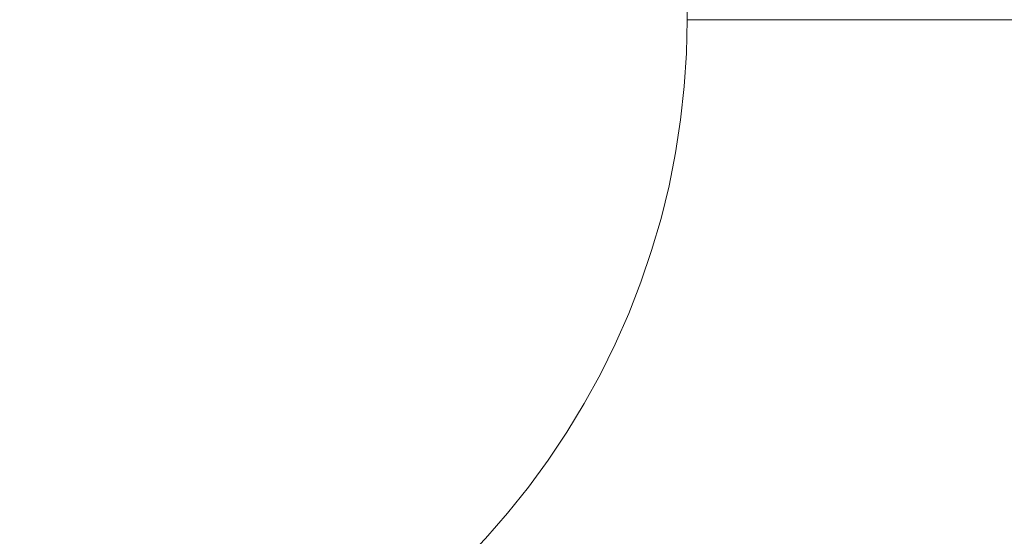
# Model space of a CAD drawing. Header units: centimetres. Extents: x -25.9 to 27.4, y -25.9 to -24.1.
# Tile 125 of 200: x 9.2845 to 9.4127, y -25.4273 to -25.36. Entities that reach past the tile are written whole.
import ezdxf

# ---------------------------------------------------------------- set-up
doc = ezdxf.new("R2010")
doc.units = ezdxf.units.CM
doc.header["$LTSCALE"] = 2.54
doc.layers.add('Lucido design-1', color=7, linetype='Continuous')

# ---------------------------------------------------------------- blocks, each defined once
blk = doc.blocks.new('Gruppo-4-1')
at = {"color": 7, "linetype": 'Continuous', "lineweight": 9}
blk.add_3dface([(-25.82856, -24.16, 708.42071), (-25.82856, -25.76, 708.42071), (27.27144, -25.76, 708.42071), (27.27144, -24.16, 708.42071)], dxfattribs=at)
for points, invisible_edges in [([(-7.92856, -24.16, 708.02071), (9.37144, -24.16, 708.02071), (9.27144, -25.46, 708.02071), (-7.82856, -25.46, 708.02071)], 10), ([(9.27144, -25.46, 708.02071), (9.37144, -24.16, 708.02071), (9.37144, -25.36, 708.02071)], 9), ([(9.27144, -25.46, 708.02071), (9.37144, -25.36, 708.02071), (9.37134, -25.36436, 708.02071), (9.37106, -25.36872, 708.02071)], 9), ([(9.37536, -25.36, 708.02063), (9.37526, -25.36453, 708.02063), (9.37134, -25.36436, 708.02071), (9.37144, -25.36, 708.02071)], 3), ([(9.37956, -25.36, 708.02038), (9.37946, -25.36472, 708.02038), (9.37526, -25.36453, 708.02063), (9.37536, -25.36, 708.02063)], 7), ([(9.37946, -25.36472, 708.02038), (9.37956, -25.36, 708.02038), (9.37966, -25.36, 708.02037)], 9), ([(9.37966, -25.36, 708.02037), (9.38375, -25.36, 708.01995), (9.38364, -25.3649, 708.01995), (9.37946, -25.36472, 708.02038)], 14), ([(9.38364, -25.3649, 708.01995), (9.38375, -25.36, 708.01995), (9.38395, -25.36, 708.01992)], 9), ([(9.38395, -25.36, 708.01992), (9.38791, -25.36, 708.01934), (9.3878, -25.36508, 708.01934), (9.38364, -25.3649, 708.01995)], 14), ([(9.3878, -25.36508, 708.01934), (9.38791, -25.36, 708.01934), (9.38821, -25.36, 708.01929)], 9), ([(9.38821, -25.36, 708.01929), (9.39204, -25.36, 708.01856), (9.39193, -25.36526, 708.01856), (9.3878, -25.36508, 708.01934)], 14), ([(9.39193, -25.36526, 708.01856), (9.39204, -25.36, 708.01856), (9.39243, -25.36, 708.01847)], 9), ([(9.39243, -25.36, 708.01847), (9.39613, -25.36, 708.01761), (9.39601, -25.36544, 708.01761), (9.39193, -25.36526, 708.01856)], 14), ([(9.39601, -25.36544, 708.01761), (9.39613, -25.36, 708.01761), (9.3966, -25.36, 708.01748)], 9), ([(9.3966, -25.36, 708.01748), (9.40017, -25.36, 708.01649), (9.40005, -25.36562, 708.01649), (9.39601, -25.36544, 708.01761)], 14), ([(9.40005, -25.36562, 708.01649), (9.40017, -25.36, 708.01649), (9.40072, -25.36, 708.01631)], 9), ([(9.40072, -25.36, 708.01631), (9.40416, -25.36, 708.01521), (9.40403, -25.36579, 708.01521), (9.40005, -25.36562, 708.01649)], 14), ([(9.40403, -25.36579, 708.01521), (9.40416, -25.36, 708.01521), (9.40478, -25.36, 708.01497)], 9), ([(9.40478, -25.36, 708.01497), (9.40808, -25.36, 708.01375), (9.40795, -25.36596, 708.01375), (9.40403, -25.36579, 708.01521)], 14), ([(9.40795, -25.36596, 708.01375), (9.40808, -25.36, 708.01375), (9.40878, -25.36, 708.01346)], 9), ([(9.40878, -25.36, 708.01346), (9.41194, -25.36, 708.01214), (9.4118, -25.36613, 708.01214), (9.40795, -25.36596, 708.01375)], 14), ([(9.4118, -25.36613, 708.01214), (9.41194, -25.36, 708.01214), (9.4127, -25.36, 708.01178)], 9), ([(9.4127, -25.36, 708.01178), (9.41572, -25.36, 708.01037), (9.41558, -25.36629, 708.01037), (9.4118, -25.36613, 708.01214)], 14), ([(9.37526, -25.36453, 708.02063), (9.37497, -25.36906, 708.02063), (9.37106, -25.36872, 708.02071), (9.37134, -25.36436, 708.02071)], 11), ([(9.37946, -25.36472, 708.02038), (9.37915, -25.36942, 708.02038), (9.37497, -25.36906, 708.02063), (9.37526, -25.36453, 708.02063)], 15), ([(9.38364, -25.3649, 708.01995), (9.38332, -25.36979, 708.01995), (9.37915, -25.36942, 708.02038), (9.37946, -25.36472, 708.02038)], 15), ([(9.3878, -25.36508, 708.01934), (9.38747, -25.37015, 708.01934), (9.38332, -25.36979, 708.01995), (9.38364, -25.3649, 708.01995)], 15), ([(9.39193, -25.36526, 708.01856), (9.39158, -25.37051, 708.01856), (9.38747, -25.37015, 708.01934), (9.3878, -25.36508, 708.01934)], 15), ([(9.39601, -25.36544, 708.01761), (9.39565, -25.37087, 708.01761), (9.39158, -25.37051, 708.01856), (9.39193, -25.36526, 708.01856)], 15), ([(9.40005, -25.36562, 708.01649), (9.39968, -25.37122, 708.01649), (9.39565, -25.37087, 708.01761), (9.39601, -25.36544, 708.01761)], 15), ([(9.40403, -25.36579, 708.01521), (9.40365, -25.37157, 708.01521), (9.39968, -25.37122, 708.01649), (9.40005, -25.36562, 708.01649)], 15), ([(9.40795, -25.36596, 708.01375), (9.40756, -25.37191, 708.01375), (9.40365, -25.37157, 708.01521), (9.40403, -25.36579, 708.01521)], 15), ([(9.4118, -25.36613, 708.01214), (9.4114, -25.37225, 708.01214), (9.40756, -25.37191, 708.01375), (9.40795, -25.36596, 708.01375)], 15), ([(9.41558, -25.36629, 708.01037), (9.41517, -25.37258, 708.01037), (9.4114, -25.37225, 708.01214), (9.4118, -25.36613, 708.01214)], 15), ([(9.27144, -25.46, 708.02071), (9.37106, -25.36872, 708.02071), (9.37058, -25.37305, 708.02071), (9.36992, -25.37736, 708.02071)], 9), ([(9.37497, -25.36906, 708.02063), (9.37447, -25.37356, 708.02063), (9.37058, -25.37305, 708.02071), (9.37106, -25.36872, 708.02071)], 11), ([(9.37915, -25.36942, 708.02038), (9.37864, -25.37411, 708.02038), (9.37447, -25.37356, 708.02063), (9.37497, -25.36906, 708.02063)], 15), ([(9.38332, -25.36979, 708.01995), (9.38279, -25.37466, 708.01995), (9.37864, -25.37411, 708.02038), (9.37915, -25.36942, 708.02038)], 15), ([(9.38747, -25.37015, 708.01934), (9.38692, -25.3752, 708.01934), (9.38279, -25.37466, 708.01995), (9.38332, -25.36979, 708.01995)], 15), ([(9.39158, -25.37051, 708.01856), (9.39101, -25.37574, 708.01856), (9.38692, -25.3752, 708.01934), (9.38747, -25.37015, 708.01934)], 15), ([(9.39565, -25.37087, 708.01761), (9.39506, -25.37628, 708.01761), (9.39101, -25.37574, 708.01856), (9.39158, -25.37051, 708.01856)], 15), ([(9.39968, -25.37122, 708.01649), (9.39907, -25.3768, 708.01649), (9.39506, -25.37628, 708.01761), (9.39565, -25.37087, 708.01761)], 15), ([(9.40365, -25.37157, 708.01521), (9.40302, -25.37732, 708.01521), (9.39907, -25.3768, 708.01649), (9.39968, -25.37122, 708.01649)], 15), ([(9.40756, -25.37191, 708.01375), (9.40691, -25.37784, 708.01375), (9.40302, -25.37732, 708.01521), (9.40365, -25.37157, 708.01521)], 15), ([(9.4114, -25.37225, 708.01214), (9.41074, -25.37834, 708.01214), (9.40691, -25.37784, 708.01375), (9.40756, -25.37191, 708.01375)], 15), ([(9.41517, -25.37258, 708.01037), (9.41449, -25.37883, 708.01037), (9.41074, -25.37834, 708.01214), (9.4114, -25.37225, 708.01214)], 15), ([(9.37447, -25.37356, 708.02063), (9.37378, -25.37805, 708.02063), (9.36992, -25.37736, 708.02071), (9.37058, -25.37305, 708.02071)], 11), ([(9.37864, -25.37411, 708.02038), (9.37792, -25.37878, 708.02038), (9.37378, -25.37805, 708.02063), (9.37447, -25.37356, 708.02063)], 15), ([(9.38279, -25.37466, 708.01995), (9.38205, -25.3795, 708.01995), (9.37792, -25.37878, 708.02038), (9.37864, -25.37411, 708.02038)], 15), ([(9.38692, -25.3752, 708.01934), (9.38614, -25.38023, 708.01934), (9.38205, -25.3795, 708.01995), (9.38279, -25.37466, 708.01995)], 15), ([(9.39101, -25.37574, 708.01856), (9.39021, -25.38094, 708.01856), (9.38614, -25.38023, 708.01934), (9.38692, -25.3752, 708.01934)], 15), ([(9.39506, -25.37628, 708.01761), (9.39423, -25.38165, 708.01761), (9.39021, -25.38094, 708.01856), (9.39101, -25.37574, 708.01856)], 15), ([(9.39907, -25.3768, 708.01649), (9.39821, -25.38235, 708.01649), (9.39423, -25.38165, 708.01761), (9.39506, -25.37628, 708.01761)], 15), ([(9.36992, -25.37736, 708.02071), (9.36907, -25.38164, 708.02071), (9.27144, -25.46, 708.02071)], 10), ([(9.37378, -25.37805, 708.02063), (9.3729, -25.38249, 708.02063), (9.36907, -25.38164, 708.02071), (9.36992, -25.37736, 708.02071)], 11), ([(9.40302, -25.37732, 708.01521), (9.40214, -25.38305, 708.01521), (9.39821, -25.38235, 708.01649), (9.39907, -25.3768, 708.01649)], 15), ([(9.40691, -25.37784, 708.01375), (9.406, -25.38373, 708.01375), (9.40214, -25.38305, 708.01521), (9.40302, -25.37732, 708.01521)], 15), ([(9.37792, -25.37878, 708.02038), (9.377, -25.3834, 708.02038), (9.3729, -25.38249, 708.02063), (9.37378, -25.37805, 708.02063)], 15), ([(9.38205, -25.3795, 708.01995), (9.38109, -25.38431, 708.01995), (9.377, -25.3834, 708.02038), (9.37792, -25.37878, 708.02038)], 15), ([(9.41074, -25.37834, 708.01214), (9.4098, -25.3844, 708.01214), (9.406, -25.38373, 708.01375), (9.40691, -25.37784, 708.01375)], 15), ([(9.41449, -25.37883, 708.01037), (9.41353, -25.38505, 708.01037), (9.4098, -25.3844, 708.01214), (9.41074, -25.37834, 708.01214)], 15), ([(9.38614, -25.38023, 708.01934), (9.38515, -25.38521, 708.01934), (9.38109, -25.38431, 708.01995), (9.38205, -25.3795, 708.01995)], 15), ([(9.39021, -25.38094, 708.01856), (9.38918, -25.3861, 708.01856), (9.38515, -25.38521, 708.01934), (9.38614, -25.38023, 708.01934)], 15), ([(9.39423, -25.38165, 708.01761), (9.39317, -25.38699, 708.01761), (9.38918, -25.3861, 708.01856), (9.39021, -25.38094, 708.01856)], 15), ([(9.36907, -25.38164, 708.02071), (9.36803, -25.38588, 708.02071), (9.36681, -25.39007, 708.02071), (9.27144, -25.46, 708.02071)], 12), ([(9.3729, -25.38249, 708.02063), (9.37182, -25.3869, 708.02063), (9.36803, -25.38588, 708.02071), (9.36907, -25.38164, 708.02071)], 11), ([(9.377, -25.3834, 708.02038), (9.37588, -25.38798, 708.02038), (9.37182, -25.3869, 708.02063), (9.3729, -25.38249, 708.02063)], 15), ([(9.39821, -25.38235, 708.01649), (9.39712, -25.38786, 708.01649), (9.39317, -25.38699, 708.01761), (9.39423, -25.38165, 708.01761)], 15), ([(9.40214, -25.38305, 708.01521), (9.40101, -25.38873, 708.01521), (9.39712, -25.38786, 708.01649), (9.39821, -25.38235, 708.01649)], 15), ([(9.38109, -25.38431, 708.01995), (9.37992, -25.38907, 708.01995), (9.37588, -25.38798, 708.02038), (9.377, -25.3834, 708.02038)], 15), ([(9.406, -25.38373, 708.01375), (9.40484, -25.38957, 708.01375), (9.40101, -25.38873, 708.01521), (9.40214, -25.38305, 708.01521)], 15), ([(9.4098, -25.3844, 708.01214), (9.40861, -25.39041, 708.01214), (9.40484, -25.38957, 708.01375), (9.406, -25.38373, 708.01375)], 15), ([(9.38515, -25.38521, 708.01934), (9.38394, -25.39015, 708.01934), (9.37992, -25.38907, 708.01995), (9.38109, -25.38431, 708.01995)], 15), ([(9.38918, -25.3861, 708.01856), (9.38793, -25.39121, 708.01856), (9.38394, -25.39015, 708.01934), (9.38515, -25.38521, 708.01934)], 15), ([(9.41353, -25.38505, 708.01037), (9.4123, -25.39123, 708.01037), (9.40861, -25.39041, 708.01214), (9.4098, -25.3844, 708.01214)], 15), ([(9.41717, -25.3857, 708.00844), (9.41592, -25.39203, 708.00844), (9.4123, -25.39123, 708.01037), (9.41353, -25.38505, 708.01037)], 15), ([(9.37182, -25.3869, 708.02063), (9.37055, -25.39125, 708.02063), (9.36681, -25.39007, 708.02071), (9.36803, -25.38588, 708.02071)], 11), ([(9.39317, -25.38699, 708.01761), (9.39188, -25.39227, 708.01761), (9.38793, -25.39121, 708.01856), (9.38918, -25.3861, 708.01856)], 15), ([(9.37588, -25.38798, 708.02038), (9.37456, -25.39251, 708.02038), (9.37055, -25.39125, 708.02063), (9.37182, -25.3869, 708.02063)], 15), ([(9.39712, -25.38786, 708.01649), (9.39578, -25.39332, 708.01649), (9.39188, -25.39227, 708.01761), (9.39317, -25.38699, 708.01761)], 15), ([(9.37992, -25.38907, 708.01995), (9.37855, -25.39377, 708.01995), (9.37456, -25.39251, 708.02038), (9.37588, -25.38798, 708.02038)], 15), ([(9.38394, -25.39015, 708.01934), (9.38252, -25.39502, 708.01934), (9.37855, -25.39377, 708.01995), (9.37992, -25.38907, 708.01995)], 15), ([(9.40101, -25.38873, 708.01521), (9.39963, -25.39435, 708.01521), (9.39578, -25.39332, 708.01649), (9.39712, -25.38786, 708.01649)], 15), ([(9.40484, -25.38957, 708.01375), (9.40342, -25.39537, 708.01375), (9.39963, -25.39435, 708.01521), (9.40101, -25.38873, 708.01521)], 15), ([(9.27144, -25.46, 708.02071), (9.36681, -25.39007, 708.02071), (9.36541, -25.3942, 708.02071), (9.36383, -25.39827, 708.02071)], 9), ([(9.37055, -25.39125, 708.02063), (9.36909, -25.39554, 708.02063), (9.36541, -25.3942, 708.02071), (9.36681, -25.39007, 708.02071)], 11), ([(9.38793, -25.39121, 708.01856), (9.38646, -25.39627, 708.01856), (9.38252, -25.39502, 708.01934), (9.38394, -25.39015, 708.01934)], 15), ([(9.40861, -25.39041, 708.01214), (9.40715, -25.39636, 708.01214), (9.40342, -25.39537, 708.01375), (9.40484, -25.38957, 708.01375)], 15), ([(9.37456, -25.39251, 708.02038), (9.37304, -25.39698, 708.02038), (9.36909, -25.39554, 708.02063), (9.37055, -25.39125, 708.02063)], 15), ([(9.39188, -25.39227, 708.01761), (9.39036, -25.3975, 708.01761), (9.38646, -25.39627, 708.01856), (9.38793, -25.39121, 708.01856)], 15), ([(9.4123, -25.39123, 708.01037), (9.4108, -25.39734, 708.01037), (9.40715, -25.39636, 708.01214), (9.40861, -25.39041, 708.01214)], 15), ([(9.41592, -25.39203, 708.00844), (9.41438, -25.3983, 708.00844), (9.4108, -25.39734, 708.01037), (9.4123, -25.39123, 708.01037)], 15), ([(9.37855, -25.39377, 708.01995), (9.37698, -25.39841, 708.01995), (9.37304, -25.39698, 708.02038), (9.37456, -25.39251, 708.02038)], 15), ([(9.39578, -25.39332, 708.01649), (9.39421, -25.39871, 708.01649), (9.39036, -25.3975, 708.01761), (9.39188, -25.39227, 708.01761)], 15), ([(9.36909, -25.39554, 708.02063), (9.36745, -25.39977, 708.02063), (9.36383, -25.39827, 708.02071), (9.36541, -25.3942, 708.02071)], 11), ([(9.38252, -25.39502, 708.01934), (9.38089, -25.39984, 708.01934), (9.37698, -25.39841, 708.01995), (9.37855, -25.39377, 708.01995)], 15), ([(9.39963, -25.39435, 708.01521), (9.39801, -25.39991, 708.01521), (9.39421, -25.39871, 708.01649), (9.39578, -25.39332, 708.01649)], 15), ([(9.38646, -25.39627, 708.01856), (9.38477, -25.40125, 708.01856), (9.38089, -25.39984, 708.01934), (9.38252, -25.39502, 708.01934)], 15), ([(9.40342, -25.39537, 708.01375), (9.40176, -25.40109, 708.01375), (9.39801, -25.39991, 708.01521), (9.39963, -25.39435, 708.01521)], 15), ([(9.40715, -25.39636, 708.01214), (9.40543, -25.40225, 708.01214), (9.40176, -25.40109, 708.01375), (9.40342, -25.39537, 708.01375)], 15), ([(9.37304, -25.39698, 708.02038), (9.37133, -25.40138, 708.02038), (9.36745, -25.39977, 708.02063), (9.36909, -25.39554, 708.02063)], 15), ([(9.39036, -25.3975, 708.01761), (9.38861, -25.40265, 708.01761), (9.38477, -25.40125, 708.01856), (9.38646, -25.39627, 708.01856)], 15), ([(9.4108, -25.39734, 708.01037), (9.40904, -25.40339, 708.01037), (9.40543, -25.40225, 708.01214), (9.40715, -25.39636, 708.01214)], 15), ([(9.37698, -25.39841, 708.01995), (9.3752, -25.40298, 708.01995), (9.37133, -25.40138, 708.02038), (9.37304, -25.39698, 708.02038)], 15), ([(9.39421, -25.39871, 708.01649), (9.39241, -25.40403, 708.01649), (9.38861, -25.40265, 708.01761), (9.39036, -25.3975, 708.01761)], 15), ([(9.41438, -25.3983, 708.00844), (9.41257, -25.4045, 708.00844), (9.40904, -25.40339, 708.01037), (9.4108, -25.39734, 708.01037)], 15), ([(9.27144, -25.46, 708.02071), (9.36383, -25.39827, 708.02071), (9.36207, -25.40226, 708.02071), (9.36014, -25.40617, 708.02071)], 9), ([(9.36745, -25.39977, 708.02063), (9.36562, -25.40392, 708.02063), (9.36207, -25.40226, 708.02071), (9.36383, -25.39827, 708.02071)], 11), ([(9.38089, -25.39984, 708.01934), (9.37905, -25.40457, 708.01934), (9.3752, -25.40298, 708.01995), (9.37698, -25.39841, 708.01995)], 15), ([(9.39801, -25.39991, 708.01521), (9.39615, -25.40539, 708.01521), (9.39241, -25.40403, 708.01649), (9.39421, -25.39871, 708.01649)], 15), ([(9.41787, -25.39924, 708.00637), (9.41602, -25.40559, 708.00637), (9.41257, -25.4045, 708.00844), (9.41438, -25.3983, 708.00844)], 15), ([(9.37133, -25.40138, 708.02038), (9.36943, -25.4057, 708.02038), (9.36562, -25.40392, 708.02063), (9.36745, -25.39977, 708.02063)], 15), ([(9.38477, -25.40125, 708.01856), (9.38286, -25.40615, 708.01856), (9.37905, -25.40457, 708.01934), (9.38089, -25.39984, 708.01934)], 15), ([(9.40176, -25.40109, 708.01375), (9.39984, -25.40673, 708.01375), (9.39615, -25.40539, 708.01521), (9.39801, -25.39991, 708.01521)], 15), ([(9.3752, -25.40298, 708.01995), (9.37323, -25.40747, 708.01995), (9.36943, -25.4057, 708.02038), (9.37133, -25.40138, 708.02038)], 15), ([(9.38861, -25.40265, 708.01761), (9.38664, -25.40772, 708.01761), (9.38286, -25.40615, 708.01856), (9.38477, -25.40125, 708.01856)], 15), ([(9.40543, -25.40225, 708.01214), (9.40346, -25.40805, 708.01214), (9.39984, -25.40673, 708.01375), (9.40176, -25.40109, 708.01375)], 15), ([(9.36562, -25.40392, 708.02063), (9.36362, -25.40799, 708.02063), (9.36014, -25.40617, 708.02071), (9.36207, -25.40226, 708.02071)], 11), ([(9.37905, -25.40457, 708.01934), (9.377, -25.40922, 708.01934), (9.37323, -25.40747, 708.01995), (9.3752, -25.40298, 708.01995)], 15), ([(9.39241, -25.40403, 708.01649), (9.39037, -25.40926, 708.01649), (9.38664, -25.40772, 708.01761), (9.38861, -25.40265, 708.01761)], 15), ([(9.40904, -25.40339, 708.01037), (9.40702, -25.40935, 708.01037), (9.40346, -25.40805, 708.01214), (9.40543, -25.40225, 708.01214)], 15), ([(9.36943, -25.4057, 708.02038), (9.36735, -25.40993, 708.02038), (9.36362, -25.40799, 708.02063), (9.36562, -25.40392, 708.02063)], 15), ([(9.39615, -25.40539, 708.01521), (9.39405, -25.41079, 708.01521), (9.39037, -25.40926, 708.01649), (9.39241, -25.40403, 708.01649)], 15), ([(9.41257, -25.4045, 708.00844), (9.4105, -25.41061, 708.00844), (9.40702, -25.40935, 708.01037), (9.40904, -25.40339, 708.01037)], 15), ([(9.41602, -25.40559, 708.00637), (9.4139, -25.41185, 708.00637), (9.4105, -25.41061, 708.00844), (9.41257, -25.4045, 708.00844)], 15), ([(9.37323, -25.40747, 708.01995), (9.37106, -25.41186, 708.01995), (9.36735, -25.40993, 708.02038), (9.36943, -25.4057, 708.02038)], 15), ([(9.38286, -25.40615, 708.01856), (9.38074, -25.41097, 708.01856), (9.377, -25.40922, 708.01934), (9.37905, -25.40457, 708.01934)], 15), ([(9.39984, -25.40673, 708.01375), (9.39768, -25.41229, 708.01375), (9.39405, -25.41079, 708.01521), (9.39615, -25.40539, 708.01521)], 15), ([(9.27144, -25.46, 708.02071), (9.36014, -25.40617, 708.02071), (9.35804, -25.41, 708.02071)], 9), ([(9.36362, -25.40799, 708.02063), (9.36144, -25.41196, 708.02063), (9.35804, -25.41, 708.02071), (9.36014, -25.40617, 708.02071)], 11), ([(9.38664, -25.40772, 708.01761), (9.38445, -25.4127, 708.01761), (9.38074, -25.41097, 708.01856), (9.38286, -25.40615, 708.01856)], 15), ([(9.40346, -25.40805, 708.01214), (9.40124, -25.41377, 708.01214), (9.39768, -25.41229, 708.01375), (9.39984, -25.40673, 708.01375)], 15), ([(9.36735, -25.40993, 708.02038), (9.36508, -25.41406, 708.02038), (9.36144, -25.41196, 708.02063), (9.36362, -25.40799, 708.02063)], 15), ([(9.377, -25.40922, 708.01934), (9.37475, -25.41378, 708.01934), (9.37106, -25.41186, 708.01995), (9.37323, -25.40747, 708.01995)], 15), ([(9.39037, -25.40926, 708.01649), (9.38811, -25.4144, 708.01649), (9.38445, -25.4127, 708.01761), (9.38664, -25.40772, 708.01761)], 15), ([(9.40702, -25.40935, 708.01037), (9.40474, -25.41521, 708.01037), (9.40124, -25.41377, 708.01214), (9.40346, -25.40805, 708.01214)], 15), ([(9.38074, -25.41097, 708.01856), (9.37841, -25.41569, 708.01856), (9.37475, -25.41378, 708.01934), (9.377, -25.40922, 708.01934)], 15), ([(9.39405, -25.41079, 708.01521), (9.39172, -25.41609, 708.01521), (9.38811, -25.4144, 708.01649), (9.39037, -25.40926, 708.01649)], 15), ([(9.4105, -25.41061, 708.00844), (9.40816, -25.41663, 708.00844), (9.40474, -25.41521, 708.01037), (9.40702, -25.40935, 708.01037)], 15), ([(9.35804, -25.41, 708.02071), (9.35578, -25.41373, 708.02071), (9.35335, -25.41736, 708.02071), (9.27144, -25.46, 708.02071)], 12), ([(9.36144, -25.41196, 708.02063), (9.35909, -25.41584, 708.02063), (9.35578, -25.41373, 708.02071), (9.35804, -25.41, 708.02071)], 11), ([(9.37106, -25.41186, 708.01995), (9.3687, -25.41616, 708.01995), (9.36508, -25.41406, 708.02038), (9.36735, -25.40993, 708.02038)], 15), ([(9.39768, -25.41229, 708.01375), (9.39528, -25.41775, 708.01375), (9.39172, -25.41609, 708.01521), (9.39405, -25.41079, 708.01521)], 15), ([(9.4139, -25.41185, 708.00637), (9.4115, -25.41801, 708.00637), (9.40816, -25.41663, 708.00844), (9.4105, -25.41061, 708.00844)], 15), ([(9.36508, -25.41406, 708.02038), (9.36263, -25.4181, 708.02038), (9.35909, -25.41584, 708.02063), (9.36144, -25.41196, 708.02063)], 15), ([(9.37475, -25.41378, 708.01934), (9.37231, -25.41824, 708.01934), (9.3687, -25.41616, 708.01995), (9.37106, -25.41186, 708.01995)], 15), ([(9.38445, -25.4127, 708.01761), (9.38204, -25.41758, 708.01761), (9.37841, -25.41569, 708.01856), (9.38074, -25.41097, 708.01856)], 15), ([(9.41721, -25.41306, 708.00414), (9.41475, -25.41936, 708.00414), (9.4115, -25.41801, 708.00637), (9.4139, -25.41185, 708.00637)], 15), ([(9.38811, -25.4144, 708.01649), (9.38562, -25.41944, 708.01649), (9.38204, -25.41758, 708.01761), (9.38445, -25.4127, 708.01761)], 15), ([(9.40124, -25.41377, 708.01214), (9.39877, -25.41938, 708.01214), (9.39528, -25.41775, 708.01375), (9.39768, -25.41229, 708.01375)], 15), ([(9.35909, -25.41584, 708.02063), (9.35657, -25.41961, 708.02063), (9.35335, -25.41736, 708.02071), (9.35578, -25.41373, 708.02071)], 11), ([(9.3687, -25.41616, 708.01995), (9.36616, -25.42035, 708.01995), (9.36263, -25.4181, 708.02038), (9.36508, -25.41406, 708.02038)], 15), ([(9.37841, -25.41569, 708.01856), (9.37588, -25.4203, 708.01856), (9.37231, -25.41824, 708.01934), (9.37475, -25.41378, 708.01934)], 15), ([(9.39172, -25.41609, 708.01521), (9.38916, -25.42128, 708.01521), (9.38562, -25.41944, 708.01649), (9.38811, -25.4144, 708.01649)], 15), ([(9.40474, -25.41521, 708.01037), (9.4022, -25.42098, 708.01037), (9.39877, -25.41938, 708.01214), (9.40124, -25.41377, 708.01214)], 15), ([(9.36263, -25.4181, 708.02038), (9.36001, -25.42202, 708.02038), (9.35657, -25.41961, 708.02063), (9.35909, -25.41584, 708.02063)], 15), ([(9.38204, -25.41758, 708.01761), (9.37942, -25.42235, 708.01761), (9.37588, -25.4203, 708.01856), (9.37841, -25.41569, 708.01856)], 15), ([(9.40816, -25.41663, 708.00844), (9.40556, -25.42254, 708.00844), (9.4022, -25.42098, 708.01037), (9.40474, -25.41521, 708.01037)], 15), ([(9.37231, -25.41824, 708.01934), (9.36967, -25.42258, 708.01934), (9.36616, -25.42035, 708.01995), (9.3687, -25.41616, 708.01995)], 15), ([(9.39528, -25.41775, 708.01375), (9.39264, -25.42309, 708.01375), (9.38916, -25.42128, 708.01521), (9.39172, -25.41609, 708.01521)], 15), ([(9.4115, -25.41801, 708.00637), (9.40884, -25.42407, 708.00637), (9.40556, -25.42254, 708.00844), (9.40816, -25.41663, 708.00844)], 15), ([(9.35335, -25.41736, 708.02071), (9.35077, -25.42088, 708.02071), (9.34804, -25.42428, 708.02071), (9.27144, -25.46, 708.02071)], 12), ([(9.35657, -25.41961, 708.02063), (9.35389, -25.42326, 708.02063), (9.35077, -25.42088, 708.02071), (9.35335, -25.41736, 708.02071)], 11), ([(9.36616, -25.42035, 708.01995), (9.36344, -25.42442, 708.01995), (9.36001, -25.42202, 708.02038), (9.36263, -25.4181, 708.02038)], 15), ([(9.37588, -25.4203, 708.01856), (9.37315, -25.4248, 708.01856), (9.36967, -25.42258, 708.01934), (9.37231, -25.41824, 708.01934)], 15), ([(9.38562, -25.41944, 708.01649), (9.38292, -25.42437, 708.01649), (9.37942, -25.42235, 708.01761), (9.38204, -25.41758, 708.01761)], 15), ([(9.39877, -25.41938, 708.01214), (9.39606, -25.42488, 708.01214), (9.39264, -25.42309, 708.01375), (9.39528, -25.41775, 708.01375)], 15), ([(9.41475, -25.41936, 708.00414), (9.41203, -25.42556, 708.00414), (9.40884, -25.42407, 708.00637), (9.4115, -25.41801, 708.00637)], 15), ([(9.36001, -25.42202, 708.02038), (9.35722, -25.42582, 708.02038), (9.35389, -25.42326, 708.02063), (9.35657, -25.41961, 708.02063)], 15), ([(9.38916, -25.42128, 708.01521), (9.38637, -25.42636, 708.01521), (9.38292, -25.42437, 708.01649), (9.38562, -25.41944, 708.01649)], 15), ([(9.4022, -25.42098, 708.01037), (9.39942, -25.42662, 708.01037), (9.39606, -25.42488, 708.01214), (9.39877, -25.41938, 708.01214)], 15), ([(9.41792, -25.42067, 708.00178), (9.41513, -25.42701, 708.00178), (9.41203, -25.42556, 708.00414), (9.41475, -25.41936, 708.00414)], 15), ([(9.35389, -25.42326, 708.02063), (9.35105, -25.4268, 708.02063), (9.34804, -25.42428, 708.02071), (9.35077, -25.42088, 708.02071)], 11), ([(9.36967, -25.42258, 708.01934), (9.36685, -25.42681, 708.01934), (9.36344, -25.42442, 708.01995), (9.36616, -25.42035, 708.01995)], 15), ([(9.37942, -25.42235, 708.01761), (9.3766, -25.427, 708.01761), (9.37315, -25.4248, 708.01856), (9.37588, -25.4203, 708.01856)], 15), ([(9.40556, -25.42254, 708.00844), (9.4027, -25.42833, 708.00844), (9.39942, -25.42662, 708.01037), (9.4022, -25.42098, 708.01037)], 15), ([(9.36344, -25.42442, 708.01995), (9.36054, -25.42837, 708.01995), (9.35722, -25.42582, 708.02038), (9.36001, -25.42202, 708.02038)], 15), ([(9.38292, -25.42437, 708.01649), (9.38001, -25.42917, 708.01649), (9.3766, -25.427, 708.01761), (9.37942, -25.42235, 708.01761)], 15), ([(9.39264, -25.42309, 708.01375), (9.38977, -25.42832, 708.01375), (9.38637, -25.42636, 708.01521), (9.38916, -25.42128, 708.01521)], 15), ([(9.35722, -25.42582, 708.02038), (9.35427, -25.4295, 708.02038), (9.35105, -25.4268, 708.02063), (9.35389, -25.42326, 708.02063)], 15), ([(9.37315, -25.4248, 708.01856), (9.37023, -25.42917, 708.01856), (9.36685, -25.42681, 708.01934), (9.36967, -25.42258, 708.01934)], 15), ([(9.39606, -25.42488, 708.01214), (9.39311, -25.43025, 708.01214), (9.38977, -25.42832, 708.01375), (9.39264, -25.42309, 708.01375)], 15), ([(9.40884, -25.42407, 708.00637), (9.40591, -25.43, 708.00637), (9.4027, -25.42833, 708.00844), (9.40556, -25.42254, 708.00844)], 15), ([(9.27144, -25.46, 708.02071), (9.34804, -25.42428, 708.02071), (9.34517, -25.42756, 708.02071), (9.34215, -25.43071, 708.02071)], 9), ([(9.35105, -25.4268, 708.02063), (9.34806, -25.43021, 708.02063), (9.34517, -25.42756, 708.02071), (9.34804, -25.42428, 708.02071)], 11), ([(9.36685, -25.42681, 708.01934), (9.36384, -25.43091, 708.01934), (9.36054, -25.42837, 708.01995), (9.36344, -25.42442, 708.01995)], 15), ([(9.3766, -25.427, 708.01761), (9.37358, -25.43152, 708.01761), (9.37023, -25.42917, 708.01856), (9.37315, -25.4248, 708.01856)], 15), ([(9.38637, -25.42636, 708.01521), (9.38337, -25.43131, 708.01521), (9.38001, -25.42917, 708.01649), (9.38292, -25.42437, 708.01649)], 15), ([(9.39942, -25.42662, 708.01037), (9.39639, -25.43214, 708.01037), (9.39311, -25.43025, 708.01214), (9.39606, -25.42488, 708.01214)], 15), ([(9.41203, -25.42556, 708.00414), (9.40903, -25.43163, 708.00414), (9.40591, -25.43, 708.00637), (9.40884, -25.42407, 708.00637)], 15), ([(9.36054, -25.42837, 708.01995), (9.35748, -25.43219, 708.01995), (9.35427, -25.4295, 708.02038), (9.35722, -25.42582, 708.02038)], 15), ([(9.41513, -25.42701, 708.00178), (9.41207, -25.43321, 708.00178), (9.40903, -25.43163, 708.00414), (9.41203, -25.42556, 708.00414)], 15), ([(9.35427, -25.4295, 708.02038), (9.35116, -25.43305, 708.02038), (9.34806, -25.43021, 708.02063), (9.35105, -25.4268, 708.02063)], 15), ([(9.37023, -25.42917, 708.01856), (9.36712, -25.43342, 708.01856), (9.36384, -25.43091, 708.01934), (9.36685, -25.42681, 708.01934)], 15), ([(9.38001, -25.42917, 708.01649), (9.37689, -25.43384, 708.01649), (9.37358, -25.43152, 708.01761), (9.3766, -25.427, 708.01761)], 15), ([(9.38977, -25.42832, 708.01375), (9.38668, -25.43342, 708.01375), (9.38337, -25.43131, 708.01521), (9.38637, -25.42636, 708.01521)], 15), ([(9.4027, -25.42833, 708.00844), (9.3996, -25.43399, 708.00844), (9.39639, -25.43214, 708.01037), (9.39942, -25.42662, 708.01037)], 15), ([(9.41814, -25.42841, 707.99927), (9.41502, -25.43474, 707.99927), (9.41207, -25.43321, 708.00178), (9.41513, -25.42701, 708.00178)], 15)]:
    blk.add_3dface(points, dxfattribs=dict(at, invisible_edges=invisible_edges))

msp = doc.modelspace()

# ---------------------------------------------------------------- block references
at = {"layer": 'Lucido design-1', "color": 7}
msp.add_blockref('Gruppo-4-1', (0, 0), dxfattribs=at)

doc.saveas('drawing.dxf')
